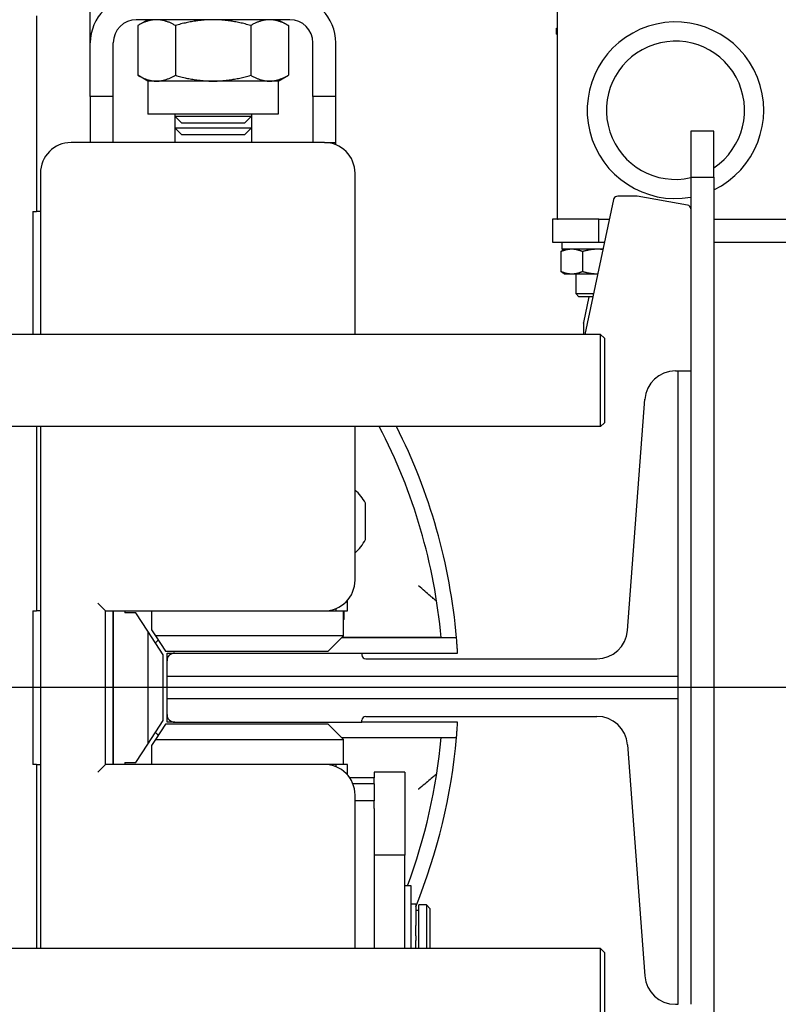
# Model space of a CAD drawing. Header units: millimetres. Extents: x 49320 to 60117, y -4209 to 20568.
# Tile 146 of 252: x 52403 to 52413, y 1705 to 1718. Entities that reach past the tile are written whole.
import ezdxf

# ---------------------------------------------------------------- set-up
doc = ezdxf.new("R2010")
doc.units = ezdxf.units.MM
doc.linetypes.add('ACAD_ISO10W100', pattern=[18.5, 12, -3, 0.5, -3])
doc.layers.add('_mt_hatch żelbet', color=8, linetype='Continuous', lineweight=9)
for name, color, linetype in [('_mt_widok', 253, 'Continuous'), ('ARCATA', 4, 'Continuous'), ('ASSI', 3, 'ACAD_ISO10W100'), ('GUIDE', 3, 'Continuous'), ('Porta-Soglia', 252, 'Continuous')]:
    doc.layers.add(name, color=color, linetype=linetype)

# ---------------------------------------------------------------- blocks, each defined once
blk = doc.blocks.new('WINDA 1 DZ')
at = {"layer": 'ARCATA', "color": 5, "true_color": 0x1414ff}
for p, q in [((173.585, 111.07), (173.585, 110.59)), ((167.5, 110.4), (167.5, 111.05)), ((166.8, 110.75), (166.8, 108.2)), ((170.1, 110.7), (168.1, 110.7)), ((168.25, 110.7), (168.119, 110.624)), ((169.95, 110.7), (170.081, 110.624)), ((168.119, 110.624), (168.119, 109.976)), ((168.609, 110.624), (168.609, 109.976)), ((169.591, 110.624), (169.591, 109.976)), ((170.081, 110.624), (170.081, 109.976)), ((173.575, 110.51), (173.575, 110.59)), ((173.575, 110.59), (173.585, 110.59)), ((173.585, 110.59), (173.585, 108.11)), ((173.575, 110.51), (173.585, 110.51)), ((167.5, 109.7), (167.5, 110.4)), ((167.8, 109.7), (167.8, 110.4)), ((170.4, 109.7), (170.4, 110.4)), ((170.7, 109.7), (170.7, 110.4)), ((168.25, 109.9), (168.119, 109.976)), ((169.95, 109.9), (170.081, 109.976)), ((168.364, 109.9), (168.25, 109.9)), ((168.25, 109.9), (168.25, 109.47)), ((169.1, 109.9), (168.364, 109.9)), ((169.836, 109.9), (169.1, 109.9)), ((169.95, 109.9), (169.836, 109.9)), ((169.95, 109.9), (169.95, 109.47)), ((167.8, 109.7), (167.5, 109.7)), ((167.5, 109.7), (167.5, 109.1)), ((167.8, 109.1), (167.8, 109.7)), ((170.7, 109.7), (170.4, 109.7)), ((170.4, 109.7), (170.4, 109.1)), ((170.7, 109.1), (170.7, 109.7)), ((169.95, 109.47), (168.25, 109.47)), ((168.6, 109.47), (168.6, 109.442)), ((168.6, 109.442), (168.6, 109.292)), ((168.6, 109.442), (169.6, 109.442)), ((168.692, 109.35), (168.6, 109.442)), ((169.508, 109.35), (169.6, 109.442)), ((169.6, 109.47), (169.6, 109.442)), ((169.6, 109.442), (169.6, 109.292)), ((168.6, 109.292), (168.6, 109.1)), ((168.6, 109.292), (169.6, 109.292)), ((168.692, 109.2), (168.6, 109.292)), ((169.508, 109.35), (168.692, 109.35)), ((169.508, 109.2), (169.6, 109.292)), ((169.6, 109.292), (169.6, 109.1)), ((169.508, 109.2), (168.692, 109.2)), ((175.625, 109.25), (175.325, 109.25)), ((175.325, 109.25), (175.325, 108.65)), ((175.625, 108.65), (175.625, 109.25)), ((170.55, 109.1), (167.25, 109.1)), ((170.55, 109.1), (170.7, 109.1)), ((170.7, 109.071), (170.7, 109.1)), ((166.85, 108.7), (166.85, 106.6)), ((170.95, 106.6), (170.95, 108.7)), ((175.325, 108.65), (175.625, 108.65)), ((175.325, 108.65), (175.325, 106.125)), ((175.625, 108.65), (175.625, 95.35)), ((174.375, 108.4), (174.358, 108.397)), ((174.375, 108.4), (174.375, 108.4)), ((174.625, 108.4), (174.375, 108.4)), ((174.625, 108.4), (174.625, 108.4)), ((175.284, 108.284), (174.625, 108.4)), ((174.318, 108.358), (173.946, 106.6)), ((166.75, 108.2), (166.75, 106.6)), ((166.75, 108.2), (166.8, 108.2)), ((166.85, 108.2), (166.8, 108.2)), ((174.125, 108.1), (173.525, 108.1)), ((173.525, 108.1), (173.525, 107.8)), ((174.125, 107.8), (174.125, 108.1)), ((174.125, 108.1), (174.263, 108.1)), ((175.625, 108.1), (178.725, 108.1)), ((173.525, 107.8), (174.125, 107.8)), ((173.645, 107.8), (173.645, 107.71)), ((174.125, 107.8), (174.2, 107.8)), ((175.625, 107.8), (178.725, 107.8)), ((175.875, 107.8), (175.875, 107.798)), ((173.633, 107.679), (173.633, 107.421)), ((174.181, 107.71), (173.645, 107.71)), ((173.675, 107.71), (173.661, 107.702)), ((173.914, 107.679), (173.914, 107.421)), ((173.675, 107.39), (173.661, 107.398)), ((173.675, 107.39), (173.773, 107.39)), ((173.773, 107.39), (174.11, 107.39)), ((173.825, 107.39), (173.825, 107.133)), ((174.11, 107.39), (174.113, 107.39)), ((173.825, 107.133), (174.059, 107.133)), ((173.868, 107.09), (173.825, 107.133)), ((174.05, 107.09), (173.868, 107.09)), ((173.997, 107.09), (173.926, 106.755)), ((173.925, 106.753), (173.926, 106.753)), ((173.925, 106.745), (173.925, 106.753)), ((173.925, 106.745), (173.925, 106.74)), ((173.925, 106.74), (173.925, 106.6)), ((174.15, 106.6), (166.2, 106.6)), ((174.15, 105.4), (174.15, 106.6)), ((174.2, 106.55), (174.15, 106.6)), ((174.2, 106.55), (174.2, 105.45)), ((175.325, 106.125), (175.325, 97.875)), ((174.2, 105.45), (174.15, 105.4)), ((174.15, 105.4), (166.2, 105.4)), ((166.8, 105.4), (166.8, 103)), ((166.85, 105.4), (166.85, 98.6)), ((170.95, 103.4), (170.95, 105.4)), ((171.085, 104.402), (171.085, 104.403)), ((171.085, 103.927), (171.085, 104.402)), ((170.85, 103), (170.85, 103.135)), ((166.75, 103), (166.75, 101)), ((166.75, 103), (166.8, 103)), ((166.85, 103), (166.8, 103)), ((167.7, 103), (167.6, 103.1)), ((167.7, 103), (170.55, 103)), ((167.7, 101), (167.7, 103)), ((167.8, 101), (167.8, 103)), ((168.3, 103), (168.3, 102.752)), ((170.55, 103), (170.7, 103)), ((170.7, 103.029), (170.7, 103)), ((170.7, 103), (170.85, 103)), ((170.8, 102.675), (170.8, 103)), ((170.81, 102.888), (170.81, 103)), ((167.8, 102.975), (167.8, 101.025)), ((168.095, 102.975), (167.95, 102.975)), ((168.25, 102.737), (168.095, 102.975)), ((170.81, 102.888), (170.8, 102.888)), ((168.45, 102.429), (168.25, 102.737)), ((168.25, 102.737), (168.25, 101.263)), ((168.3, 102.752), (168.35, 102.675)), ((170.8, 102.675), (168.35, 102.675)), ((168.35, 102.675), (168.48, 102.475)), ((170.8, 102.675), (170.6, 102.475)), ((172.272, 102.65), (170.775, 102.65)), ((172.071, 102.651), (170.776, 102.651)), ((168.48, 102.475), (170.6, 102.475)), ((168.45, 101.571), (168.45, 102.429)), ((168.5, 102.35), (168.5, 102.45)), ((168.5, 102.45), (168.6, 102.45)), ((171.04, 102.45), (172.287, 102.45)), ((168.5, 102.148), (175.16, 102.148)), ((175.16, 101.853), (168.5, 101.853)), ((168.5, 101.55), (168.5, 101.65)), ((168.25, 101.263), (168.45, 101.571)), ((168.48, 101.525), (168.35, 101.325)), ((170.6, 101.525), (168.48, 101.525)), ((168.6, 101.55), (168.5, 101.55)), ((170.6, 101.525), (170.8, 101.325)), ((172.287, 101.55), (171.04, 101.55)), ((168.35, 101.325), (168.3, 101.248)), ((168.35, 101.325), (170.8, 101.325)), ((170.775, 101.35), (172.272, 101.35)), ((170.776, 101.349), (172.071, 101.349)), ((170.8, 101), (170.8, 101.325)), ((168.095, 101.025), (168.25, 101.263)), ((168.3, 101.248), (168.3, 101)), ((166.8, 101), (166.75, 101)), ((166.8, 101), (166.8, 98.6)), ((166.8, 101), (166.85, 101)), ((167.7, 101), (167.6, 100.9)), ((170.55, 101), (167.7, 101)), ((167.95, 101.025), (168.095, 101.025)), ((170.7, 101), (170.55, 101)), ((170.85, 101), (170.7, 101)), ((170.7, 101), (170.7, 100.971)), ((170.85, 100.865), (170.85, 101)), ((171.2, 100.823), (170.882, 100.823)), ((171.6, 100.9), (171.2, 100.9)), ((171.2, 100.9), (171.2, 100.823)), ((171.2, 100.748), (171.2, 100.823)), ((171.6, 100.9), (171.6, 99.818)), ((171.2, 100.748), (170.921, 100.748)), ((171.2, 100.748), (171.2, 100.525)), ((170.95, 98.6), (170.95, 100.6)), ((171.2, 100.525), (170.95, 100.525)), ((171.2, 100.425), (171.2, 100.525)), ((171.2, 100.425), (171.2, 98.6)), ((171.6, 99.818), (171.2, 99.818)), ((171.6, 98.6), (171.6, 99.818)), ((171.68, 99.42), (171.6, 99.42)), ((171.68, 98.6), (171.68, 99.42)), ((171.74, 99.18), (171.68, 99.18)), ((171.74, 99.18), (171.74, 98.901)), ((171.78, 98.6), (171.78, 99.17)), ((171.88, 99.17), (171.78, 99.17)), ((171.88, 99.17), (171.88, 98.6)), ((171.93, 99.12), (171.88, 99.17)), ((171.78, 99.095), (171.74, 99.095)), ((171.93, 98.6), (171.93, 99.12)), ((171.74, 98.82), (171.74, 98.901)), ((171.74, 98.766), (171.74, 98.82)), ((171.74, 98.766), (171.74, 98.705)), ((171.74, 98.6), (171.74, 98.705)), ((174.15, 98.6), (166.2, 98.6)), ((174.2, 98.55), (174.15, 98.6)), ((174.15, 97.4), (174.15, 98.6)), ((174.2, 98.55), (174.2, 97.45))]:
    blk.add_line(p, q, dxfattribs=at)
for centre, radius, start, end in [((168.1, 110.4), 0.6, 90, 180), ((170.1, 110.4), 0.6, 0, 90), ((168.1, 110.4), 0.3, 90, 180), ((170.1, 110.4), 0.3, 0, 90), ((175.125, 109.52), 1.15, 295.7715, 280.0154), ((175.125, 109.52), 0.9, 303.749, 282.8396), ((167.25, 108.7), 0.4, 90, 180), ((170.55, 108.7), 0.4, 0, 90), ((174.367, 108.348), 0.05, 100, 168.0575), ((175.275, 108.235), 0.05, 0, 80), ((173.595, 108.11), 0.01, 180, 270), ((173.975, 106.745), 0.05, 168.0575, 180), ((164.75, 102), 7.35, 5.0822, 27.554), ((164.75, 102), 7.55, 4.9389, 26.7649), ((170.609, 104.165), 0.532, 26.5409, 50.1616), ((170.609, 104.165), 0.532, 26.5409, 50.1616), ((170.609, 104.165), 0.532, 309.8384, 333.4591), ((170.55, 103.4), 0.4, 270, 0), ((168.3, 102.975), 0.5, 177.134, 180), ((168.3, 102.975), 0.35, 175.904, 180), ((168.5, 102.45), 0.2, 123.9686, 138.4792), ((164.75, 102), 7.55, 3.417, 3.7972), ((164.75, 102), 7.55, 356.2028, 356.583), ((168.5, 101.55), 0.2, 221.5208, 236.0314), ((164.75, 102), 7.35, 339.4516, 354.9178), ((164.75, 102), 7.55, 337.7935, 355.0611), ((168.3, 101.025), 0.5, 180, 182.866), ((168.3, 101.025), 0.35, 180, 184.096), ((170.55, 100.6), 0.4, 0, 90)]:
    blk.add_arc(centre, radius, start, end, dxfattribs=at)
for centre, major_axis, start_param, end_param in [((168.5, 102.45), (-0.143, 0.143), 6.088414, 6.341549), ((168.5, 101.55), (-0.143, -0.143), 6.224822, 6.477957)]:
    blk.add_ellipse(centre, major_axis=major_axis, ratio=0.989133, start_param=start_param, end_param=end_param, dxfattribs=at)
for points, weights in [([(168.364, 110.7), (168.25, 110.7), (168.119, 110.624)], [1, 1.0379548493, 1]), ([(168.609, 110.624), (168.478, 110.7), (168.364, 110.7)], [1, 1.0379548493, 1]), ([(169.1, 110.7), (168.872, 110.7), (168.609, 110.624)], [1, 1.0379548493, 1]), ([(169.591, 110.624), (169.328, 110.7), (169.1, 110.7)], [1, 1.0379548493, 1]), ([(169.836, 110.7), (169.722, 110.7), (169.591, 110.624)], [1, 1.0379548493, 1]), ([(170.081, 110.624), (169.95, 110.7), (169.836, 110.7)], [1, 1.0379548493, 1]), ([(168.119, 109.976), (168.25, 109.9), (168.364, 109.9)], [1, 1.0379548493, 1]), ([(168.364, 109.9), (168.478, 109.9), (168.609, 109.976)], [1, 1.0379548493, 1]), ([(168.609, 109.976), (168.872, 109.9), (169.1, 109.9)], [1, 1.0379548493, 1]), ([(169.1, 109.9), (169.328, 109.9), (169.591, 109.976)], [1, 1.0379548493, 1]), ([(169.591, 109.976), (169.722, 109.9), (169.836, 109.9)], [1, 1.0379548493, 1]), ([(169.836, 109.9), (169.95, 109.9), (170.081, 109.976)], [1, 1.0379548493, 1]), ([(173.773, 107.71), (173.708, 107.71), (173.633, 107.679)], [1, 1.0379548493, 1]), ([(173.633, 107.679), (173.648, 107.694), (173.661, 107.702)], [1, 1.01846854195, 1.01896377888]), ([(173.914, 107.679), (173.839, 107.71), (173.773, 107.71)], [1, 1.0379548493, 1]), ([(174.11, 107.71), (174.019, 107.71), (173.914, 107.679)], [1, 1.0379548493, 1]), ([(174.18, 107.706), (174.145, 107.71), (174.11, 107.71)], [1.01773642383, 1.01412448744, 1]), ([(173.661, 107.398), (173.648, 107.406), (173.633, 107.421)], [1.01896377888, 1.01846854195, 1]), ([(173.633, 107.421), (173.708, 107.39), (173.773, 107.39)], [1, 1.0379548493, 1]), ([(173.773, 107.39), (173.839, 107.39), (173.914, 107.421)], [1, 1.0379548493, 1]), ([(173.914, 107.421), (174.019, 107.39), (174.11, 107.39)], [1, 1.0379548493, 1]), ([(174.11, 107.39), (174.112, 107.39), (174.113, 107.39)], [1, 1.00065366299, 1.00128481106])]:
    blk.add_rational_spline(points, weights, degree=2, dxfattribs=at)
for points, knots in [([(172.012, 103.126), (172.011, 103.127), (172.009, 103.129), (172, 103.136), (171.992, 103.144), (171.967, 103.165), (171.949, 103.18), (171.908, 103.215), (171.884, 103.235), (171.832, 103.278), (171.805, 103.302), (171.777, 103.325), (171.776, 103.325), (171.776, 103.325)], [0.4277106, 0.4277106, 0.4277106, 0.4277106, 0.4586987, 0.4586987, 0.519709, 0.519709, 0.6050975, 0.6050975, 0.7049814, 0.7049814, 0.8126469, 0.8126469, 0.8136373, 0.8136373, 0.8136373, 0.8136373]), ([(172.283, 102.5), (172.282, 102.519), (172.281, 102.539), (172.278, 102.576), (172.277, 102.593), (172.275, 102.619), (172.274, 102.631), (172.272, 102.646), (172.272, 102.65), (172.272, 102.65)], [0.2262033, 0.2262033, 0.2262033, 0.2262033, 0.2828255, 0.2828255, 0.3394477, 0.3394477, 0.3959911, 0.3959911, 0.4525345, 0.4525345, 0.4525345, 0.4525345]), ([(172.272, 101.35), (172.272, 101.35), (172.272, 101.354), (172.274, 101.369), (172.275, 101.381), (172.277, 101.407), (172.278, 101.424), (172.281, 101.461), (172.282, 101.481), (172.283, 101.5)], [0.4525345, 0.4525345, 0.4525345, 0.4525345, 0.5090778, 0.5090778, 0.5656212, 0.5656212, 0.6222434, 0.6222434, 0.6788657, 0.6788657, 0.6788657, 0.6788657]), ([(172.012, 100.874), (172.011, 100.873), (172.009, 100.871), (172, 100.864), (171.992, 100.856), (171.967, 100.835), (171.949, 100.82), (171.908, 100.785), (171.884, 100.765), (171.832, 100.722), (171.805, 100.698), (171.777, 100.675), (171.776, 100.675), (171.776, 100.675)], [-0.3849364, -0.3849364, -0.3849364, -0.3849364, -0.3539483, -0.3539483, -0.292938, -0.292938, -0.2075495, -0.2075495, -0.1076655, -0.1076655, 0, 0, 0.0009904, 0.0009904, 0.0009904, 0.0009904])]:
    blk.add_open_spline(points, degree=3, knots=knots, dxfattribs=at)
for points in [[(172.014, 103.124), (172.013, 103.125), (172.013, 103.126), (172.012, 103.126)], [(172.012, 100.874), (172.013, 100.874), (172.013, 100.875), (172.014, 100.876)]]:
    blk.add_open_spline(points, degree=3, dxfattribs=at)
at = {"layer": 'ASSI', "color": 5, "ltscale": 5, "true_color": 0x1414ff}
blk.add_line((179.995, 102), (40.675, 102), dxfattribs=at)
at = {"layer": 'GUIDE', "color": 5, "true_color": 0x1414ff}
for p, q in [((175.124, 106.125), (175.16, 106.125)), ((175.16, 102.148), (175.16, 106.125)), ((174.5, 102.745), (174.725, 105.755)), ((168.5, 102.148), (168.5, 102.35)), ((168.6, 102.45), (171.04, 102.45)), ((171.04, 102.45), (171.04, 102.425)), ((171.09, 102.375), (174.101, 102.375)), ((168.5, 101.853), (168.5, 102.148)), ((175.16, 101.853), (175.16, 102.148)), ((168.5, 101.65), (168.5, 101.853)), ((175.16, 97.875), (175.16, 101.853)), ((171.04, 101.55), (171.04, 101.575)), ((171.09, 101.625), (174.101, 101.625)), ((168.6, 101.55), (171.04, 101.55)), ((174.5, 101.255), (174.725, 98.245)), ((175.124, 97.875), (175.16, 97.875))]:
    blk.add_line(p, q, dxfattribs=at)
for centre, radius, start, end in [((175.124, 105.725), 0.4, 90, 175.7245), ((174.101, 102.775), 0.4, 270, 355.7245), ((168.6, 102.35), 0.1, 90, 180), ((171.09, 102.425), 0.05, 180, 270), ((168.6, 101.65), 0.1, 180, 270), ((171.09, 101.575), 0.05, 90, 180), ((174.101, 101.225), 0.4, 4.2755, 90), ((175.124, 98.275), 0.4, 184.2755, 270)]:
    blk.add_arc(centre, radius, start, end, dxfattribs=at)
at = {"layer": 'Porta-Soglia', "color": 5, "true_color": 0x1414ff}
blk.add_line((175.16, 106.125), (175.325, 106.125), dxfattribs=at)

msp = doc.modelspace()

# ---------------------------------------------------------------- hatches: boundary and pattern name
at = {"layer": '_mt_hatch żelbet', "ltscale": 2, "transparency": 33554687}
h = msp.add_hatch(dxfattribs=at)
h.set_pattern_fill('ANSI36', color=8)
h.set_pattern_definition([(45, (55916.924, 5082.696), (1.683798, 6.173926), [7.9375, -1.5875, 0, -1.5875])])
edge = h.paths.add_edge_path()
edge.add_line((52283.322, 1621.933), (52251.576, 1621.933))
edge.add_line((52251.576, 1621.933), (52251.576, 1704.333))
edge.add_line((52251.576, 1704.333), (52249.726, 1704.333))
edge.add_line((52249.726, 1704.333), (52249.676, 1704.383))
edge.add_arc((52249.626, 1704.383), 0.05, 0, 90)
edge.add_line((52249.626, 1704.433), (52247.126, 1704.433))
edge.add_line((52247.126, 1704.433), (52247.126, 1704.358))
edge.add_line((52247.126, 1704.358), (52247.101, 1704.333))
edge.add_line((52247.101, 1704.333), (52246.901, 1704.333))
edge.add_line((52246.901, 1704.333), (52246.876, 1704.358))
edge.add_line((52246.876, 1704.358), (52246.876, 1704.433))
edge.add_line((52246.876, 1704.433), (52246.826, 1704.433))
edge.add_line((52246.826, 1704.433), (52246.826, 1705.433))
edge.add_line((52246.826, 1705.433), (52246.876, 1705.433))
edge.add_line((52246.876, 1705.433), (52246.876, 1705.508))
edge.add_line((52246.876, 1705.508), (52246.901, 1705.533))
edge.add_line((52246.901, 1705.533), (52247.101, 1705.533))
edge.add_line((52247.101, 1705.533), (52247.126, 1705.508))
edge.add_line((52247.126, 1705.508), (52247.126, 1705.433))
edge.add_line((52247.126, 1705.433), (52249.626, 1705.433))
edge.add_arc((52249.626, 1705.483), 0.05, 270, 360)
edge.add_line((52249.676, 1705.483), (52249.726, 1705.533))
edge.add_line((52249.726, 1705.533), (52251.576, 1705.533))
edge.add_line((52251.576, 1705.533), (52251.576, 1712.333))
edge.add_line((52251.576, 1712.333), (52249.726, 1712.333))
edge.add_line((52249.726, 1712.333), (52249.676, 1712.383))
edge.add_arc((52249.626, 1712.383), 0.05, 0, 90)
edge.add_line((52249.626, 1712.433), (52247.126, 1712.433))
edge.add_line((52247.126, 1712.433), (52247.126, 1712.358))
edge.add_line((52247.126, 1712.358), (52247.101, 1712.333))
edge.add_line((52247.101, 1712.333), (52246.901, 1712.333))
edge.add_line((52246.901, 1712.333), (52246.876, 1712.358))
edge.add_line((52246.876, 1712.358), (52246.876, 1712.433))
edge.add_line((52246.876, 1712.433), (52246.826, 1712.433))
edge.add_line((52246.826, 1712.433), (52246.826, 1712.308))
edge.add_arc((52246.801, 1712.308), 0.025, 270, 360, ccw=False)
edge.add_line((52246.801, 1712.283), (52245.451, 1712.283))
edge.add_arc((52245.451, 1712.308), 0.025, 180, 270, ccw=False)
edge.add_line((52245.426, 1712.33), (52245.426, 1712.429))
edge.add_line((52245.426, 1712.429), (52244.192, 1712.333))
edge.add_arc((52244.176, 1712.532), 0.2, 180, 274.4517, ccw=False)
edge.add_line((52243.976, 1712.532), (52243.976, 1713.334))
edge.add_arc((52244.176, 1713.334), 0.2, 85.5483, 180, ccw=False)
edge.add_line((52244.192, 1713.533), (52245.426, 1713.437))
edge.add_line((52245.426, 1713.437), (52245.426, 1713.557))
edge.add_arc((52245.451, 1713.558), 0.025, 90, 180, ccw=False)
edge.add_line((52245.451, 1713.583), (52246.801, 1713.583))
edge.add_arc((52246.801, 1713.558), 0.025, 0, 90, ccw=False)
edge.add_line((52246.826, 1713.558), (52246.826, 1713.433))
edge.add_line((52246.826, 1713.433), (52246.876, 1713.433))
edge.add_line((52246.876, 1713.433), (52246.876, 1713.508))
edge.add_line((52246.876, 1713.508), (52246.901, 1713.533))
edge.add_line((52246.901, 1713.533), (52247.101, 1713.533))
edge.add_line((52247.101, 1713.533), (52247.126, 1713.508))
edge.add_line((52247.126, 1713.508), (52247.126, 1713.433))
edge.add_line((52247.126, 1713.433), (52249.626, 1713.433))
edge.add_arc((52249.626, 1713.483), 0.05, 270, 360)
edge.add_line((52249.676, 1713.483), (52249.726, 1713.533))
edge.add_line((52249.726, 1713.533), (52251.576, 1713.533))
edge.add_line((52251.576, 1713.533), (52251.576, 1778.683))
edge.add_line((52251.576, 1778.683), (52249.726, 1778.683))
edge.add_line((52249.726, 1778.683), (52249.676, 1778.733))
edge.add_arc((52249.626, 1778.733), 0.05, 0, 90)
edge.add_line((52249.626, 1778.783), (52247.126, 1778.783))
edge.add_line((52247.126, 1778.783), (52247.126, 1778.708))
edge.add_line((52247.126, 1778.708), (52247.101, 1778.683))
edge.add_line((52247.101, 1778.683), (52246.901, 1778.683))
edge.add_line((52246.901, 1778.683), (52246.876, 1778.708))
edge.add_line((52246.876, 1778.708), (52246.876, 1778.783))
edge.add_line((52246.876, 1778.783), (52246.826, 1778.783))
edge.add_line((52246.826, 1778.783), (52246.826, 1778.658))
edge.add_arc((52246.801, 1778.658), 0.025, 270, 360, ccw=False)
edge.add_line((52246.801, 1778.633), (52245.451, 1778.633))
edge.add_arc((52245.451, 1778.658), 0.025, 180, 270, ccw=False)
edge.add_line((52245.426, 1778.658), (52245.426, 1778.779))
edge.add_line((52245.426, 1778.779), (52244.692, 1778.683))
edge.add_arc((52244.676, 1778.882), 0.2, 180, 274.4517, ccw=False)
edge.add_line((52244.476, 1778.882), (52244.476, 1779.684))
edge.add_arc((52244.676, 1779.684), 0.2, 85.5483, 180, ccw=False)
edge.add_line((52244.692, 1779.883), (52245.426, 1779.787))
edge.add_line((52245.426, 1779.787), (52245.426, 1779.908))
edge.add_arc((52245.451, 1779.908), 0.025, 90, 180, ccw=False)
edge.add_line((52245.451, 1779.933), (52246.801, 1779.933))
edge.add_arc((52246.801, 1779.908), 0.025, 0, 90, ccw=False)
edge.add_line((52246.826, 1779.908), (52246.826, 1779.783))
edge.add_line((52246.826, 1779.783), (52246.876, 1779.783))
edge.add_line((52246.876, 1779.783), (52246.876, 1779.858))
edge.add_line((52246.876, 1779.858), (52246.901, 1779.883))
edge.add_line((52246.901, 1779.883), (52247.101, 1779.883))
edge.add_line((52247.101, 1779.883), (52247.126, 1779.858))
edge.add_line((52247.126, 1779.858), (52247.126, 1779.783))
edge.add_line((52247.126, 1779.783), (52249.626, 1779.783))
edge.add_arc((52249.626, 1779.833), 0.05, 270, 360)
edge.add_line((52249.676, 1779.833), (52249.726, 1779.883))
edge.add_line((52249.726, 1779.883), (52251.576, 1779.883))
edge.add_line((52251.576, 1779.883), (52251.576, 1788.783))
edge.add_line((52251.576, 1788.783), (52249.726, 1788.783))
edge.add_line((52249.726, 1788.783), (52249.676, 1788.833))
edge.add_arc((52249.626, 1788.833), 0.05, 0, 90)
edge.add_line((52249.626, 1788.883), (52247.126, 1788.883))
edge.add_line((52247.126, 1788.883), (52247.126, 1788.808))
edge.add_line((52247.126, 1788.808), (52247.101, 1788.783))
edge.add_line((52247.101, 1788.783), (52246.901, 1788.783))
edge.add_line((52246.901, 1788.783), (52246.876, 1788.808))
edge.add_line((52246.876, 1788.808), (52246.876, 1788.883))
edge.add_line((52246.876, 1788.883), (52246.826, 1788.883))
edge.add_line((52246.826, 1788.883), (52246.826, 1788.758))
edge.add_arc((52246.801, 1788.758), 0.025, 270, 360, ccw=False)
edge.add_line((52246.801, 1788.733), (52246.445, 1788.733))
edge.add_spline(control_points=[(52246.436, 1788.744), (52246.436, 1788.744), (52246.436, 1788.744), (52246.436, 1788.744), (52246.435, 1788.745), (52246.432, 1788.746), (52246.429, 1788.746), (52246.422, 1788.748), (52246.418, 1788.749), (52246.407, 1788.75), (52246.401, 1788.751), (52246.389, 1788.752), (52246.382, 1788.752), (52246.376, 1788.752)], knot_values=[0.024008, 0.024008, 0.024008, 0.024008, 0.028269, 0.028269, 0.039404, 0.039404, 0.055597, 0.055597, 0.075883, 0.075883, 0.097542, 0.097542, 0.117485, 0.117485, 0.117485, 0.117485], degree=3, periodic=0)
edge.add_line((52246.376, 1788.752), (52245.576, 1788.752))
edge.add_spline(control_points=[(52245.576, 1788.735), (52245.57, 1788.735), (52245.565, 1788.735), (52245.545, 1788.735), (52245.532, 1788.735), (52245.507, 1788.736), (52245.496, 1788.737), (52245.475, 1788.74), (52245.465, 1788.742), (52245.451, 1788.747), (52245.445, 1788.75), (52245.436, 1788.757), (52245.433, 1788.761), (52245.428, 1788.771), (52245.426, 1788.777), (52245.426, 1788.783)], knot_values=[0, 0, 0, 0, 0.0173, 0.0173, 0.057137, 0.057137, 0.096974, 0.096974, 0.13681, 0.13681, 0.163111, 0.163111, 0.180869, 0.180869, 0.199184, 0.199184, 0.199184, 0.199184], degree=3, periodic=0)
edge.add_line((52245.426, 1788.783), (52245.426, 1788.879))
edge.add_line((52245.426, 1788.879), (52244.692, 1788.783))
edge.add_arc((52244.676, 1788.982), 0.2, 180, 274.4517, ccw=False)
edge.add_line((52244.476, 1788.982), (52244.476, 1789.784))
edge.add_arc((52244.676, 1789.784), 0.2, 85.5483, 180, ccw=False)
edge.add_line((52244.692, 1789.983), (52245.426, 1789.887))
edge.add_line((52245.426, 1789.887), (52245.426, 1790.008))
edge.add_arc((52245.451, 1790.008), 0.025, 90, 180, ccw=False)
edge.add_line((52245.451, 1790.033), (52246.801, 1790.033))
edge.add_arc((52246.801, 1790.008), 0.025, 0, 90, ccw=False)
edge.add_line((52246.826, 1790.008), (52246.826, 1789.883))
edge.add_line((52246.826, 1789.883), (52246.876, 1789.883))
edge.add_line((52246.876, 1789.883), (52246.876, 1789.958))
edge.add_line((52246.876, 1789.958), (52246.901, 1789.983))
edge.add_line((52246.901, 1789.983), (52247.101, 1789.983))
edge.add_line((52247.101, 1789.983), (52247.126, 1789.958))
edge.add_line((52247.126, 1789.958), (52247.126, 1789.883))
edge.add_line((52247.126, 1789.883), (52249.626, 1789.883))
edge.add_arc((52249.626, 1789.933), 0.05, 270, 360)
edge.add_line((52249.676, 1789.933), (52249.726, 1789.983))
edge.add_line((52249.726, 1789.983), (52251.576, 1789.983))
edge.add_line((52251.576, 1789.983), (52251.576, 1815.933))
edge.add_line((52251.576, 1815.933), (52283.322, 1815.933))
edge.add_line((52283.322, 1815.933), (52283.322, 1830.832))
edge.add_line((52283.322, 1830.832), (52236.576, 1830.832))
edge.add_line((52236.576, 1830.832), (52236.576, 1606.933))
edge.add_line((52236.576, 1606.933), (52283.322, 1606.933))
edge.add_line((52283.322, 1606.933), (52283.322, 1621.933))
h.paths.add_polyline_path([(52431.576, 1830.832), (52283.322, 1830.832), (52283.322, 1815.933), (52416.576, 1815.933), (52416.571, 1715.833), (52416.571, 1716.733), (52415.301, 1716.733), (52414.901, 1716.733), (52415.901, 1715.733), (52415.901, 1702.133), (52414.901, 1701.133), (52415.301, 1701.133), (52416.571, 1701.133), (52416.576, 1702.033), (52416.576, 1632.933), (52431.576, 1617.933)])
h.paths.add_polyline_path([(52394.776, 1630.287), (52434.376, 1630.287)])
h.paths.add_polyline_path([(52431.576, 1606.933), (52431.576, 1617.933), (52416.576, 1632.933), (52416.576, 1621.933), (52409.576, 1621.933), (52409.576, 1606.933)])
edge = h.paths.add_edge_path(flags=16)
edge.add_spline(control_points=[(52245.438, 1705.545), (52245.438, 1705.546), (52245.439, 1705.546), (52245.445, 1705.553), (52245.453, 1705.557), (52245.46, 1705.56)], knot_values=[0.127222, 0.127222, 0.127222, 0.127222, 0.129604, 0.129604, 0.161729, 0.161729, 0.161729, 0.161729], degree=3, periodic=0)
edge = h.paths.add_edge_path(flags=16)
edge.add_arc((52244.176, 1704.532), 0.2, 180, 274.4517, ccw=False)
edge.add_line((52243.976, 1704.532), (52243.976, 1705.334))
edge.add_arc((52244.176, 1705.334), 0.2, 85.5483, 180, ccw=False)
edge.add_line((52244.192, 1705.533), (52245.426, 1705.437))
edge.add_line((52245.426, 1705.437), (52245.426, 1704.836))
edge.add_spline(control_points=[(52245.426, 1704.836), (52245.426, 1704.836), (52245.426, 1704.835), (52245.426, 1704.819), (52245.429, 1704.804), (52245.438, 1704.774), (52245.445, 1704.76), (52245.461, 1704.738), (52245.468, 1704.73), (52245.476, 1704.723)], knot_values=[0.091168, 0.091168, 0.091168, 0.091168, 0.092523, 0.092523, 0.132421, 0.132421, 0.171812, 0.171812, 0.199493, 0.199493, 0.199493, 0.199493], degree=3, periodic=0)
edge.add_spline(control_points=[(52245.476, 1704.723), (52245.48, 1704.72), (52245.483, 1704.717), (52245.5, 1704.705), (52245.514, 1704.698), (52245.544, 1704.688), (52245.56, 1704.686), (52245.576, 1704.686)], knot_values=[0, 0, 0, 0, 0.011492, 0.011492, 0.051269, 0.051269, 0.091168, 0.091168, 0.091168, 0.091168], degree=3, periodic=0)
edge.add_line((52245.576, 1704.686), (52246.376, 1704.686))
edge.add_spline(control_points=[(52246.376, 1704.686), (52246.377, 1704.686), (52246.377, 1704.686), (52246.383, 1704.686), (52246.388, 1704.685), (52246.397, 1704.682), (52246.402, 1704.68), (52246.411, 1704.674), (52246.414, 1704.671), (52246.42, 1704.663), (52246.423, 1704.659), (52246.426, 1704.651), (52246.426, 1704.646), (52246.426, 1704.642)], knot_values=[0, 0, 0, 0, 0.001746, 0.001746, 0.02414, 0.02414, 0.046992, 0.046992, 0.070489, 0.070489, 0.093985, 0.093985, 0.117481, 0.117481, 0.117481, 0.117481], degree=3, periodic=0)
edge.add_spline(control_points=[(52246.426, 1704.637), (52246.426, 1704.631), (52246.425, 1704.626), (52246.42, 1704.615), (52246.416, 1704.611), (52246.407, 1704.604), (52246.402, 1704.601), (52246.389, 1704.597), (52246.383, 1704.596), (52246.376, 1704.596)], knot_values=[-0.075489, -0.075489, -0.075489, -0.075489, -0.056592, -0.056592, -0.037695, -0.037695, -0.018848, -0.018848, 0, 0, 0, 0], degree=3, periodic=0)
edge.add_line((52246.376, 1704.596), (52245.576, 1704.596))
edge.add_spline(control_points=[(52245.576, 1704.596), (52245.558, 1704.596), (52245.538, 1704.593), (52245.501, 1704.581), (52245.484, 1704.572), (52245.457, 1704.551), (52245.445, 1704.539), (52245.43, 1704.512), (52245.426, 1704.499), (52245.426, 1704.487)], knot_values=[0.959969, 0.959969, 0.959969, 0.959969, 1.016264, 1.016264, 1.07256, 1.07256, 1.132171, 1.132171, 1.191783, 1.191783, 1.191783, 1.191783], degree=3, periodic=0)
edge.add_line((52245.426, 1704.487), (52245.426, 1704.447))
edge.add_line((52245.426, 1704.429), (52244.192, 1704.333))
h.paths.add_polyline_path([(52424.056, 1703.233, -0.437158), (52424.271, 1703.034), (52424.271, 1702.232, -0.437158), (52424.056, 1702.033), (52422.821, 1702.129), (52422.821, 1702.008, -0.414214), (52422.796, 1701.983), (52421.446, 1701.983, -0.414214), (52421.421, 1702.008), (52421.421, 1702.133), (52421.371, 1702.133), (52421.371, 1702.058), (52421.346, 1702.033), (52421.146, 1702.033), (52421.121, 1702.058), (52421.121, 1702.133), (52418.621, 1702.133, 0.414214), (52418.571, 1702.083), (52418.521, 1702.033), (52418.521, 1703.233), (52418.571, 1703.183, 0.414214), (52418.621, 1703.133), (52421.121, 1703.133), (52421.121, 1703.208), (52421.146, 1703.233), (52421.346, 1703.233), (52421.371, 1703.208), (52421.371, 1703.133), (52421.421, 1703.133), (52421.421, 1703.258, -0.414214), (52421.446, 1703.283), (52422.796, 1703.283, -0.414214), (52422.821, 1703.258), (52422.821, 1703.137)], flags=16)
edge = h.paths.add_edge_path(flags=16)
edge.add_line((52421.571, 1715.879), (52422.671, 1715.879))
edge.add_spline(control_points=[(52422.671, 1715.876), (52422.685, 1715.876), (52422.698, 1715.876), (52422.724, 1715.875), (52422.737, 1715.874), (52422.76, 1715.871), (52422.771, 1715.869), (52422.79, 1715.863), (52422.799, 1715.859), (52422.81, 1715.849), (52422.813, 1715.846), (52422.819, 1715.837), (52422.821, 1715.83), (52422.821, 1715.823), (52422.821, 1715.822), (52422.821, 1715.821)], knot_values=[0, 0, 0, 0, 0.039334, 0.039334, 0.078667, 0.078667, 0.118001, 0.118001, 0.157334, 0.157334, 0.171979, 0.171979, 0.193578, 0.193578, 0.196668, 0.196668, 0.196668, 0.196668], degree=3, periodic=0)
edge.add_line((52422.821, 1715.821), (52422.821, 1715.737))
edge.add_line((52422.821, 1715.737), (52424.056, 1715.833))
edge.add_arc((52424.071, 1715.634), 0.2, 360, 94.4517, ccw=False)
edge.add_line((52424.271, 1715.634), (52424.271, 1714.832))
edge.add_arc((52424.071, 1714.832), 0.2, 265.5483, 360, ccw=False)
edge.add_line((52424.056, 1714.633), (52422.821, 1714.729))
edge.add_line((52422.821, 1714.729), (52422.821, 1714.614))
edge.add_arc((52422.796, 1714.608), 0.025, 270, 360, ccw=False)
edge.add_line((52422.796, 1714.583), (52421.446, 1714.583))
edge.add_arc((52421.446, 1714.608), 0.025, 180, 270, ccw=False)
edge.add_line((52421.421, 1714.608), (52421.421, 1714.733))
edge.add_line((52421.421, 1714.733), (52421.371, 1714.733))
edge.add_line((52421.371, 1714.733), (52421.371, 1714.658))
edge.add_line((52421.371, 1714.658), (52421.346, 1714.633))
edge.add_line((52421.346, 1714.633), (52421.146, 1714.633))
edge.add_line((52421.146, 1714.633), (52421.121, 1714.658))
edge.add_line((52421.121, 1714.658), (52421.121, 1714.733))
edge.add_line((52421.121, 1714.733), (52418.621, 1714.733))
edge.add_arc((52418.621, 1714.683), 0.05, 90, 180)
edge.add_line((52418.571, 1714.683), (52418.521, 1714.633))
edge.add_line((52418.521, 1714.633), (52416.576, 1714.633))
edge.add_line((52416.571, 1714.633), (52416.571, 1715.833))
edge.add_line((52416.576, 1715.833), (52418.521, 1715.833))
edge.add_line((52418.521, 1715.833), (52418.571, 1715.783))
edge.add_arc((52418.621, 1715.783), 0.05, 180, 270)
edge.add_line((52418.621, 1715.733), (52421.121, 1715.733))
edge.add_line((52421.121, 1715.733), (52421.121, 1715.808))
edge.add_line((52421.121, 1715.808), (52421.146, 1715.833))
edge.add_line((52421.146, 1715.833), (52421.346, 1715.833))
edge.add_line((52421.346, 1715.833), (52421.371, 1715.808))
edge.add_line((52421.371, 1715.808), (52421.371, 1715.733))
edge.add_line((52421.371, 1715.733), (52421.421, 1715.733))
edge.add_line((52421.421, 1715.733), (52421.421, 1715.821))
edge.add_spline(control_points=[(52421.421, 1715.828), (52421.421, 1715.829), (52421.421, 1715.83), (52421.422, 1715.838), (52421.425, 1715.844), (52421.431, 1715.853), (52421.434, 1715.856), (52421.445, 1715.865), (52421.454, 1715.868), (52421.473, 1715.873), (52421.483, 1715.875), (52421.506, 1715.877), (52421.519, 1715.878), (52421.544, 1715.879), (52421.558, 1715.879), (52421.571, 1715.879)], knot_values=[0, 0, 0, 0, 0.004418, 0.004418, 0.024591, 0.024591, 0.039334, 0.039334, 0.078667, 0.078667, 0.118001, 0.118001, 0.157334, 0.157334, 0.196668, 0.196668, 0.196668, 0.196668], degree=3, periodic=0)
edge = h.paths.add_edge_path(flags=16)
edge.add_spline(control_points=[(52422.821, 1715.821), (52422.821, 1715.822), (52422.821, 1715.823), (52422.821, 1715.83), (52422.819, 1715.837), (52422.813, 1715.846), (52422.81, 1715.849), (52422.799, 1715.859), (52422.79, 1715.863), (52422.771, 1715.869), (52422.76, 1715.871), (52422.737, 1715.874), (52422.724, 1715.875), (52422.698, 1715.876), (52422.685, 1715.876), (52422.671, 1715.876)], knot_values=[0, 0, 0, 0, 0.00309, 0.00309, 0.024689, 0.024689, 0.039334, 0.039334, 0.078667, 0.078667, 0.118001, 0.118001, 0.157334, 0.157334, 0.196668, 0.196668, 0.196668, 0.196668], degree=3, periodic=0)
edge.add_spline(control_points=[(52422.671, 1715.879), (52422.676, 1715.879), (52422.681, 1715.879), (52422.699, 1715.879), (52422.712, 1715.878), (52422.737, 1715.877), (52422.749, 1715.876), (52422.771, 1715.873), (52422.78, 1715.871), (52422.796, 1715.865), (52422.802, 1715.862), (52422.811, 1715.854), (52422.815, 1715.85), (52422.82, 1715.839), (52422.821, 1715.833), (52422.821, 1715.828)], knot_values=[0, 0, 0, 0, 0.014118, 0.014118, 0.053458, 0.053458, 0.092798, 0.092798, 0.132138, 0.132138, 0.159634, 0.159634, 0.178131, 0.178131, 0.1967, 0.1967, 0.1967, 0.1967], degree=3, periodic=0)
h.paths.add_polyline_path([(52416.576, 1703.233), (52416.571, 1702.033), (52416.571, 1703.233)], is_closed=False, flags=16)
h.paths.add_polyline_path([(52416.576, 1714.633), (52416.571, 1703.233), (52416.571, 1714.633)], is_closed=False, flags=16)
edge = h.paths.add_edge_path(flags=0)
edge.add_spline(control_points=[(52422.671, 1702.518), (52422.69, 1702.518), (52422.71, 1702.515), (52422.747, 1702.5), (52422.764, 1702.488), (52422.791, 1702.462), (52422.803, 1702.445), (52422.818, 1702.409), (52422.821, 1702.389), (52422.821, 1702.372)], knot_values=[0.728155, 0.728155, 0.728155, 0.728155, 0.78445, 0.78445, 0.840746, 0.840746, 0.900357, 0.900357, 0.959969, 0.959969, 0.959969, 0.959969], degree=3, periodic=0)
edge.add_spline(control_points=[(52422.821, 1702.372), (52422.821, 1702.389), (52422.818, 1702.409), (52422.803, 1702.445), (52422.791, 1702.462), (52422.764, 1702.488), (52422.747, 1702.5), (52422.71, 1702.515), (52422.69, 1702.518), (52422.671, 1702.518)], knot_values=[0.728155, 0.728155, 0.728155, 0.728155, 0.787767, 0.787767, 0.847378, 0.847378, 0.903674, 0.903674, 0.959969, 0.959969, 0.959969, 0.959969], degree=3, periodic=0)

# ---------------------------------------------------------------- block references
at = {"layer": '_mt_widok', "ltscale": 3}
msp.add_blockref('WINDA 1 DZ', (52236.576, 1606.933), dxfattribs=at)

doc.saveas('drawing.dxf')
